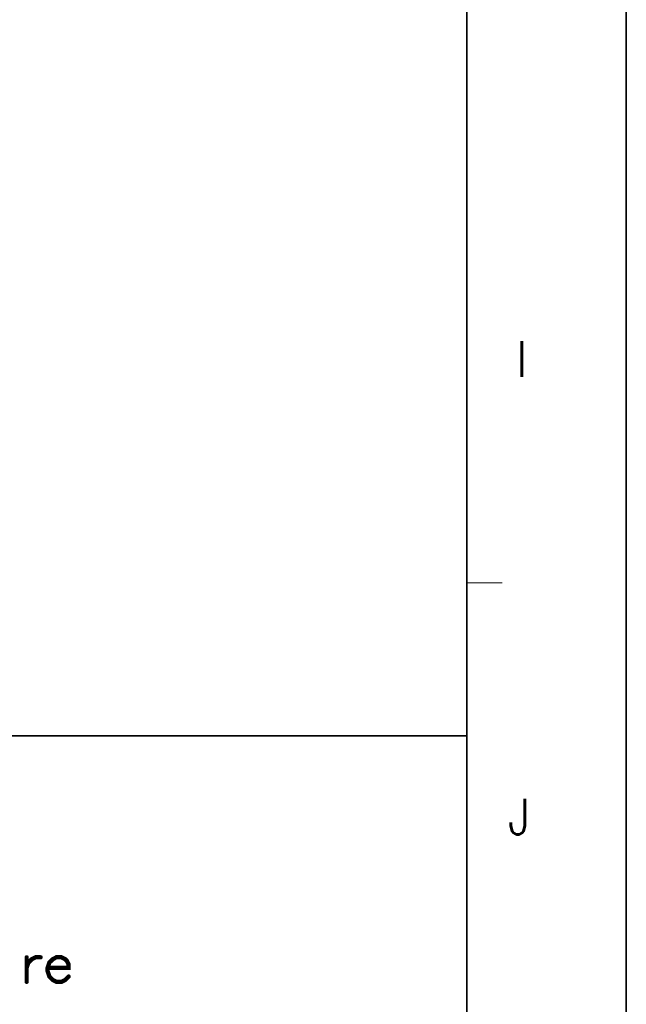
# Model space of a CAD drawing. Header units: millimetres. Extents: x 4497 to 13960, y 12291 to 16372.
# Tile 8 of 217: x 4910 to 4940, y 12358 to 12407. Entities that reach past the tile are written whole.
import ezdxf
from ezdxf.enums import TextEntityAlignment as Align

# ---------------------------------------------------------------- set-up
doc = ezdxf.new("R2010")
doc.units = ezdxf.units.MM
doc.header["$LTSCALE"] = 0.8
doc.layers.get('0').update_dxf_attribs({"linetype": 'CONTINUOUS', "lineweight": 0})
doc.styles.get("Standard").update_dxf_attribs({"font": 'romans.shx', "width": 0.8, "oblique": 5, "bigfont": 'whgtxt.shx'})

# ---------------------------------------------------------------- blocks, each defined once
blk = doc.blocks.new('SMOOTH_0$064516')
at = {"const_width": 0.0323}
blk.add_lwpolyline([(-0.016, 0, 1), (0.016, 0, 1)], format="xyb", close=True, dxfattribs=at)
blk = doc.blocks.new('logo')
at = {"color": 7, "const_width": 0.859}
for points in [[(-3379.38, 5307.43), (-3379.04, 5308.48), (-3378.34, 5309.17), (-3377.64, 5309.53), (-3376.59, 5309.53)], [(-3379.38, 5309.53), (-3379.38, 5304.64)], [(-3375.2, 5307.43), (-3371.01, 5307.43), (-3371.01, 5308.13), (-3371.36, 5308.82), (-3371.71, 5309.17), (-3372.41, 5309.53), (-3373.46, 5309.53), (-3374.15, 5309.17), (-3374.85, 5308.48), (-3375.2, 5307.43), (-3375.2, 5306.74), (-3374.85, 5305.69), (-3374.15, 5304.99), (-3373.46, 5304.64), (-3372.41, 5304.64), (-3371.71, 5304.99), (-3371.01, 5305.69)]]:
    blk.add_lwpolyline(points, dxfattribs=at)
at = {"color": 7, "xscale": 13.31, "yscale": 13.31, "zscale": 13.31}
for p in [(-3379.38, 5309.53), (-3378.34, 5309.17), (-3377.64, 5309.53), (-3376.59, 5309.53), (-3374.15, 5309.17), (-3373.46, 5309.53), (-3372.41, 5309.53), (-3371.71, 5309.17), (-3371.36, 5308.82), (-3379.38, 5307.43), (-3379.04, 5308.48), (-3375.2, 5307.43), (-3375.2, 5307.43), (-3375.2, 5306.74), (-3374.85, 5308.48), (-3371.01, 5308.13), (-3371.01, 5307.43), (-3379.38, 5304.64), (-3374.85, 5305.69), (-3374.15, 5304.99), (-3373.46, 5304.64), (-3372.41, 5304.64), (-3371.71, 5304.99), (-3371.01, 5305.69)]:
    blk.add_blockref('SMOOTH_0$064516', p, dxfattribs=at)

msp = doc.modelspace()

# ---------------------------------------------------------------- linework, layer by layer
at = {"color": 7, "linetype": 'Continuous', "lineweight": 35}
for p, q in [((4931.827, 12308.238), (4931.827, 12590.023)), ((4856.368, 12371.121), (4931.827, 12371.121))]:
    msp.add_line(p, q, dxfattribs=at)
at = {"color": 7, "linetype": 'Continuous'}
for p, q in [((4931.827, 12378.684), (4933.586, 12378.684)), ((4931.827, 12308.238), (4931.827, 12371.121))]:
    msp.add_line(p, q, dxfattribs=at)
at = {"color": 7, "linetype": 'Continuous', "lineweight": 35}
msp.add_lwpolyline([(4519.723, 12597.631), (4519.723, 12300.631), (4939.723, 12300.631), (4939.723, 12597.631)], close=True, dxfattribs=at)

# ---------------------------------------------------------------- block references
at = {"color": 3, "linetype": 'Continuous', "xscale": 0.2477402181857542, "yscale": 0.2477402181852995, "zscale": 0.2477402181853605}
msp.add_blockref('logo', (5747.272, 11044.791), dxfattribs=at)

# ---------------------------------------------------------------- texts
at = {"color": 7, "linetype": 'Continuous', "width": 0.933333}
for s, p in [('I', (4934.555, 12389.751)), ('J', (4934.427, 12367.13))]:
    msp.add_text(s, height=1.759, dxfattribs=at).set_placement(p, align=Align.MIDDLE_CENTER)

doc.saveas('drawing.dxf')
